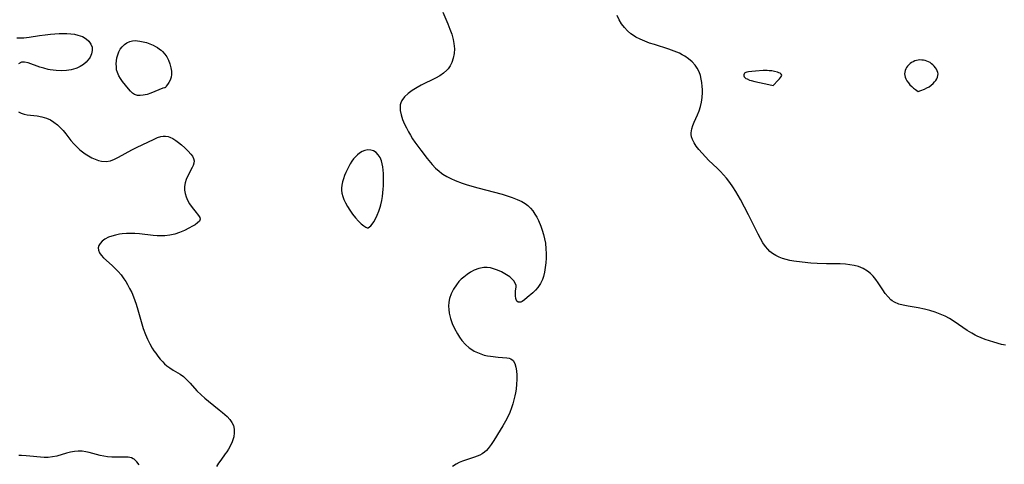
# Model space of a CAD drawing. Header units: inches. Extents: x 1073367 to 1082519, y 1569854 to 1574957.
# Tile 167 of 256: x 1076638 to 1076978, y 1572959 to 1573112. Entities that reach past the tile are written whole.
import ezdxf

# ---------------------------------------------------------------- set-up
doc = ezdxf.new("R2010")
doc.units = ezdxf.units.IN
doc.header["$MEASUREMENT"] = 0
doc.layers.add('CGG_CurvaNivelLidar_v1', color=7, linetype='Continuous', lineweight=30, true_color=0x008008)

msp = doc.modelspace()

# ---------------------------------------------------------------- linework, layer by layer
at = {"layer": 'CGG_CurvaNivelLidar_v1'}
for points in [[(1076784.5164, 1573114.9109, 69), (1076786.1968, 1573110.932, 69), (1076786.9017, 1573109.1318, 69), (1076787.5249, 1573107.3383, 69), (1076788.0289, 1573105.5567, 69), (1076788.3141, 1573104.1367, 69), (1076788.4193, 1573103.2698, 69), (1076788.4586, 1573102.3403, 69), (1076788.355, 1573100.6879, 69), (1076788.0446, 1573099.0795, 69), (1076787.5287, 1573097.5474, 69), (1076786.976, 1573096.4326, 69), (1076786.2763, 1573095.4087, 69), (1076785.8876, 1573094.9611, 69), (1076784.7233, 1573093.9184, 69), (1076783.3819, 1573093.0073, 69), (1076781.9191, 1573092.1836, 69), (1076777.0096, 1573089.7562, 69), (1076775.5715, 1573088.988, 69), (1076773.8803, 1573087.9573, 69), (1076772.47, 1573086.8998, 69), (1076771.2705, 1573085.7384, 69), (1076770.3515, 1573084.4678, 69), (1076769.9681, 1573083.6366, 69), (1076769.7741, 1573082.9364, 69), (1076769.6864, 1573082.242, 69), (1076769.7328, 1573081.0143, 69), (1076770.0445, 1573079.4975, 69), (1076770.5626, 1573077.938, 69), (1076771.2282, 1573076.3486, 69), (1076771.8683, 1573075.006, 69), (1076772.5784, 1573073.6637, 69), (1076773.2723, 1573072.4735, 69), (1076774.0139, 1573071.2959, 69), (1076774.7953, 1573070.1328, 69), (1076776.8224, 1573067.356, 69), (1076779.0487, 1573064.4831, 69), (1076780.8156, 1573062.3736, 69), (1076781.964, 1573061.1632, 69), (1076783.1745, 1573060.0498, 69), (1076783.966, 1573059.4218, 69), (1076784.4587, 1573059.074, 69), (1076785.8063, 1573058.2482, 69), (1076787.2318, 1573057.5205, 69), (1076788.7193, 1573056.8769, 69), (1076791.0792, 1573056.023, 69), (1076792.8781, 1573055.4445, 69), (1076796.5415, 1573054.3729, 69), (1076804.9273, 1573052.1315, 69), (1076806.6778, 1573051.6133, 69), (1076808.4007, 1573051.0435, 69), (1076810.1319, 1573050.3691, 69), (1076811.758, 1573049.6059, 69), (1076812.8529, 1573048.983, 69), (1076813.8513, 1573048.2624, 69), (1076814.7479, 1573047.3962, 69), (1076815.5458, 1573046.4108, 69), (1076816.2688, 1573045.3324, 69), (1076816.8996, 1573044.2433, 69), (1076817.4746, 1573043.0977, 69), (1076818.2754, 1573041.1537, 69), (1076818.7519, 1573039.7665, 69), (1076819.1939, 1573038.2838, 69), (1076819.5658, 1573036.7747, 69), (1076819.847, 1573035.2426, 69), (1076820.0485, 1573033.3107, 69), (1076820.1123, 1573031.7649, 69), (1076820.1036, 1573030.1042, 69), (1076820.016, 1573028.4568, 69), (1076819.842, 1573026.8371, 69), (1076819.5675, 1573025.2615, 69), (1076819.1854, 1573023.7894, 69), (1076818.8196, 1573022.7487, 69), (1076818.1432, 1573021.3041, 69), (1076817.309, 1573020.0199, 69), (1076816.4391, 1573019.034, 69), (1076815.5027, 1573018.1586, 69), (1076813.5796, 1573016.4935, 69), (1076812.6615, 1573015.7418, 69), (1076811.8063, 1573015.1765, 69), (1076811.3514, 1573014.9747, 69), (1076810.929, 1573014.8774, 69), (1076810.4411, 1573014.9324, 69), (1076809.9968, 1573015.289, 69), (1076809.8853, 1573015.4622, 69), (1076809.6237, 1573016.1863, 69), (1076809.506, 1573017.0547, 69), (1076809.5033, 1573017.9684, 69), (1076809.5921, 1573018.8341, 69), (1076809.7886, 1573020.066, 69), (1076809.7435, 1573020.6844, 69), (1076809.4571, 1573021.4566, 69), (1076808.9313, 1573022.2769, 69), (1076808.1914, 1573023.092, 69), (1076807.5803, 1573023.6161, 69), (1076807.0221, 1573024.0295, 69), (1076805.9008, 1573024.7475, 69), (1076804.673, 1573025.4051, 69), (1076803.3674, 1573025.9791, 69), (1076802.0074, 1573026.4401, 69), (1076800.8724, 1573026.7075, 69), (1076799.7255, 1573026.8534, 69), (1076798.577, 1573026.8513, 69), (1076796.921, 1573026.5486, 69), (1076795.3065, 1573025.9393, 69), (1076794.0434, 1573025.2601, 69), (1076792.8267, 1573024.4506, 69), (1076791.6613, 1573023.5395, 69), (1076790.8261, 1573022.7991, 69), (1076790.0392, 1573022.007, 69), (1076789.1415, 1573020.9323, 69), (1076788.1591, 1573019.4384, 69), (1076787.3746, 1573017.8387, 69), (1076786.8137, 1573016.1581, 69), (1076786.5657, 1573014.8833, 69), (1076786.465, 1573013.5872, 69), (1076786.508, 1573012.3587, 69), (1076786.6717, 1573011.1295, 69), (1076787.1022, 1573009.3274, 69), (1076787.7134, 1573007.5535, 69), (1076788.4688, 1573005.8234, 69), (1076789.4731, 1573003.9479, 69), (1076790.2097, 1573002.8077, 69), (1076791.0164, 1573001.7277, 69), (1076792.2392, 1573000.3507, 69), (1076793.5966, 1572999.1506, 69), (1076794.4177, 1572998.5765, 69), (1076795.2772, 1572998.0672, 69), (1076796.3896, 1572997.5147, 69), (1076797.5345, 1572997.0559, 69), (1076798.7011, 1572996.6975, 69), (1076799.8327, 1572996.4493, 69), (1076800.9622, 1572996.2661, 69), (1076803.5165, 1572995.9619, 69), (1076806.599, 1572995.7508, 69), (1076807.333, 1572995.6525, 69), (1076807.9777, 1572995.4206, 69), (1076808.7453, 1572994.7561, 69), (1076809.324, 1572993.7457, 69), (1076809.6925, 1572992.4898, 69), (1076809.8845, 1572991.2615, 69), (1076809.9864, 1572989.7892, 69), (1076809.9899, 1572988.2231, 69), (1076809.9056, 1572986.5932, 69), (1076809.736, 1572984.9238, 69), (1076809.5557, 1572983.6997, 69), (1076809.3446, 1572982.593, 69), (1076809.0156, 1572981.2067, 69), (1076808.6191, 1572979.8295, 69), (1076808.1564, 1572978.4683, 69), (1076807.5354, 1572976.9083, 69), (1076806.8437, 1572975.3803, 69), (1076806.0766, 1572973.857, 69), (1076805.188, 1572972.2848, 69), (1076804.2609, 1572970.755, 69), (1076802.1088, 1572967.231, 69), (1076801.1655, 1572965.7995, 69), (1076800.1681, 1572964.4873, 69), (1076799.5406, 1572963.7897, 69), (1076798.861, 1572963.1665, 69), (1076798.0905, 1572962.6168, 69), (1076797.2536, 1572962.1517, 69), (1076796.358, 1572961.7561, 69), (1076795.4215, 1572961.4087, 69), (1076791.2426, 1572960.0414, 69), (1076790.097, 1572959.6032, 69), (1076789.0091, 1572959.0877, 69), (1076787.7425, 1572958.2734, 69)], [(1076978.6736, 1573000.0341, 69), (1076977.378, 1573000.3641, 69), (1076974.6251, 1573001.1469, 69), (1076973.1685, 1573001.5931, 69), (1076971.7268, 1573002.0771, 69), (1076970.3084, 1573002.6168, 69), (1076968.9075, 1573003.2369, 69), (1076968.2257, 1573003.5757, 69), (1076967.0644, 1573004.2151, 69), (1076965.49, 1573005.1974, 69), (1076960.9289, 1573008.3067, 69), (1076959.4073, 1573009.2504, 69), (1076957.8394, 1573010.0957, 69), (1076956.1975, 1573010.8189, 69), (1076954.4263, 1573011.4594, 69), (1076952.621, 1573012.0024, 69), (1076950.7975, 1573012.4623, 69), (1076948.5279, 1573012.9299, 69), (1076945.0883, 1573013.5067, 69), (1076943.4243, 1573013.8378, 69), (1076941.853, 1573014.2773, 69), (1076940.4116, 1573014.8967, 69), (1076939.633, 1573015.3845, 69), (1076939.1662, 1573015.7507, 69), (1076938.1425, 1573016.7548, 69), (1076937.2107, 1573017.9018, 69), (1076936.3411, 1573019.1423, 69), (1076934.747, 1573021.6221, 69), (1076933.9408, 1573022.7783, 69), (1076933.0648, 1573023.8379, 69), (1076932.094, 1573024.8078, 69), (1076931.0277, 1573025.6667, 69), (1076929.5401, 1573026.5632, 69), (1076927.9198, 1573027.232, 69), (1076926.4823, 1573027.6103, 69), (1076924.9838, 1573027.856, 69), (1076923.4392, 1573028.0038, 69), (1076921.6834, 1573028.0898, 69), (1076916.9011, 1573028.1848, 69), (1076913.7456, 1573028.288, 69), (1076911.4875, 1573028.4143, 69), (1076908.4553, 1573028.6882, 69), (1076905.6311, 1573029.0655, 69), (1076904.2553, 1573029.3142, 69), (1076903.0264, 1573029.5905, 69), (1076901.7456, 1573029.9556, 69), (1076900.5203, 1573030.4092, 69), (1076899.365, 1573030.9737, 69), (1076898.3183, 1573031.6516, 69), (1076897.3594, 1573032.4512, 69), (1076896.6033, 1573033.2348, 69), (1076895.9075, 1573034.0909, 69), (1076894.9874, 1573035.4318, 69), (1076894.141, 1573036.8634, 69), (1076893.3405, 1573038.3574, 69), (1076889.9883, 1573045.0997, 69), (1076887.1889, 1573050.348, 69), (1076885.5955, 1573053.1374, 69), (1076884.5998, 1573054.6913, 69), (1076883.5349, 1573056.1952, 69), (1076882.4001, 1573057.6427, 69), (1076881.3703, 1573058.8347, 69), (1076880.2989, 1573059.9851, 69), (1076879.1974, 1573061.0989, 69), (1076876.329, 1573063.8276, 69), (1076875.1008, 1573065.0504, 69), (1076873.9376, 1573066.2888, 69), (1076872.8551, 1573067.5328, 69), (1076871.956, 1573068.6755, 69), (1076871.1906, 1573069.8326, 69), (1076870.6142, 1573071.0226, 69), (1076870.3504, 1573071.9006, 69), (1076870.2209, 1573072.7958, 69), (1076870.211, 1573073.3654, 69), (1076870.2633, 1573073.9895, 69), (1076870.4135, 1573074.7438, 69), (1076870.7879, 1573075.8963, 69), (1076871.2798, 1573077.0625, 69), (1076872.3766, 1573079.494, 69), (1076872.9155, 1573080.9016, 69), (1076873.3729, 1573082.3649, 69), (1076873.7316, 1573083.8702, 69), (1076873.9891, 1573085.5358, 69), (1076874.1044, 1573087.2174, 69), (1076874.1018, 1573088.2942, 69), (1076874.0449, 1573089.3657, 69), (1076873.9098, 1573090.6386, 69), (1076873.6922, 1573091.8877, 69), (1076873.3757, 1573093.1016, 69), (1076872.8977, 1573094.3756, 69), (1076872.2819, 1573095.5797, 69), (1076871.5272, 1573096.6981, 69), (1076870.4939, 1573097.853, 69), (1076869.304, 1573098.8793, 69), (1076867.9829, 1573099.7788, 69), (1076867.0754, 1573100.2884, 69), (1076866.1292, 1573100.7523, 69), (1076864.3535, 1573101.4959, 69), (1076862.5111, 1573102.1565, 69), (1076857.4836, 1573103.7505, 69), (1076855.8285, 1573104.3074, 69), (1076854.2067, 1573104.9151, 69), (1076852.6354, 1573105.5917, 69), (1076851.1352, 1573106.3602, 69), (1076850.2347, 1573106.9057, 69), (1076849.3795, 1573107.5053, 69), (1076848.1935, 1573108.5149, 69), (1076847.1254, 1573109.6448, 69), (1076846.1799, 1573110.8835, 69), (1076845.3288, 1573112.2828, 69), (1076844.5998, 1573113.7694, 69)], [(1076637.3675, 1573106.0834, 68.5), (1076638.6488, 1573106.0441, 68.5), (1076639.8592, 1573106.0915, 68.5), (1076641.6532, 1573106.2881, 68.5), (1076645.2663, 1573106.8798, 68.5), (1076647.1266, 1573107.1532, 68.5), (1076648.9976, 1573107.3703, 68.5), (1076650.494, 1573107.496, 68.5), (1076651.9816, 1573107.5724, 68.5), (1076653.4516, 1573107.5916, 68.5), (1076654.6881, 1573107.5577, 68.5), (1076656.0075, 1573107.4711, 68.5), (1076657.2816, 1573107.3168, 68.5), (1076658.4953, 1573107.0701, 68.5), (1076660.0466, 1573106.5352, 68.5), (1076661.3837, 1573105.7705, 68.5), (1076662.3046, 1573104.9333, 68.5), (1076662.9807, 1573103.9605, 68.5), (1076663.3675, 1573102.8865, 68.5), (1076663.4262, 1573101.7534, 68.5), (1076663.1917, 1573100.5976, 68.5), (1076662.6993, 1573099.4663, 68.5), (1076662.4655, 1573099.0789, 68.5), (1076661.9372, 1573098.3744, 68.5), (1076661.312, 1573097.7151, 68.5), (1076660.3706, 1573096.9267, 68.5), (1076659.3106, 1573096.2392, 68.5), (1076658.1475, 1573095.6745, 68.5), (1076657.8092, 1573095.5434, 68.5), (1076656.2043, 1573095.0881, 68.5), (1076654.5088, 1573094.8299, 68.5), (1076652.7612, 1573094.7411, 68.5), (1076650.9946, 1573094.8064, 68.5), (1076648.9376, 1573095.0746, 68.5), (1076648.2589, 1573095.2123, 68.5), (1076646.769, 1573095.5901, 68.5), (1076645.3278, 1573096.0326, 68.5), (1076641.2924, 1573097.4254, 68.5), (1076640.0586, 1573097.702, 68.5), (1076638.9513, 1573097.6585, 68.5), (1076637.936, 1573097.1545, 68.5)], [(1076637.9288, 1573080.5544, 68.5), (1076638.8703, 1573080.058, 68.5), (1076639.8848, 1573079.7597, 68.5), (1076640.9708, 1573079.59, 68.5), (1076643.2377, 1573079.341, 68.5), (1076644.385, 1573079.1839, 68.5), (1076646.0301, 1573078.8864, 68.5), (1076647.6461, 1573078.416, 68.5), (1076648.9636, 1573077.8137, 68.5), (1076650.219, 1573077.0354, 68.5), (1076651.4033, 1573076.1041, 68.5), (1076652.4084, 1573075.1463, 68.5), (1076653.3609, 1573074.1055, 68.5), (1076654.2743, 1573073.0076, 68.5), (1076656.0746, 1573070.7359, 68.5), (1076657.0584, 1573069.5863, 68.5), (1076658.0954, 1573068.4905, 68.5), (1076659.191, 1573067.4704, 68.5), (1076660.0707, 1573066.7549, 68.5), (1076660.9808, 1573066.0964, 68.5), (1076662.1259, 1573065.3677, 68.5), (1076663.2936, 1573064.73, 68.5), (1076664.4735, 1573064.1938, 68.5), (1076665.5758, 1573063.8022, 68.5), (1076666.6817, 1573063.543, 68.5), (1076668.2329, 1573063.4621, 68.5), (1076669.6993, 1573063.7251, 68.5), (1076671.0769, 1573064.2358, 68.5), (1076672.5146, 1573064.9257, 68.5), (1076677.0965, 1573067.4158, 68.5), (1076678.7344, 1573068.2573, 68.5), (1076684.7601, 1573071.1593, 68.5), (1076685.9386, 1573071.6685, 68.5), (1076687.0649, 1573072.0498, 68.5), (1076687.8799, 1573072.2162, 68.5), (1076688.7543, 1573072.2361, 68.5), (1076689.5871, 1573072.0831, 68.5), (1076690.2441, 1573071.8589, 68.5), (1076691.2615, 1573071.3602, 68.5), (1076692.2671, 1573070.7221, 68.5), (1076693.2586, 1573069.9869, 68.5), (1076694.2321, 1573069.1911, 68.5), (1076695.4343, 1573068.1316, 68.5), (1076696.5436, 1573067.0516, 68.5), (1076697.4963, 1573065.9716, 68.5), (1076698.012, 1573065.2484, 68.5), (1076698.4093, 1573064.4704, 68.5), (1076698.5885, 1573063.6886, 68.5), (1076698.5122, 1573062.8887, 68.5), (1076698.2316, 1573062.0617, 68.5), (1076697.8801, 1573061.3183, 68.5), (1076696.5009, 1573058.6942, 68.5), (1076695.8786, 1573057.2503, 68.5), (1076695.5166, 1573056.0494, 68.5), (1076695.3073, 1573054.8169, 68.5), (1076695.2834, 1573053.5742, 68.5), (1076695.4567, 1573052.3981, 68.5), (1076695.7981, 1573051.2455, 68.5), (1076696.2771, 1573050.1309, 68.5), (1076697.0382, 1573048.7926, 68.5), (1076697.9028, 1573047.5554, 68.5), (1076698.7987, 1573046.4404, 68.5), (1076700.1408, 1573044.862, 68.5), (1076700.5833, 1573044.1565, 68.5), (1076700.7146, 1573043.5042, 68.5), (1076700.4365, 1573042.8655, 68.5), (1076699.8042, 1573042.2434, 68.5), (1076698.909, 1573041.6169, 68.5), (1076698.0953, 1573041.1259, 68.5), (1076696.7702, 1573040.4041, 68.5), (1076695.3099, 1573039.6967, 68.5), (1076693.5383, 1573038.9615, 68.5), (1076691.917, 1573038.4214, 68.5), (1076690.237, 1573038.0129, 68.5), (1076688.5101, 1573037.7808, 68.5), (1076687.1661, 1573037.7459, 68.5), (1076685.8038, 1573037.8107, 68.5), (1076684.4271, 1573037.9432, 68.5), (1076679.7729, 1573038.4945, 68.5), (1076678.1824, 1573038.6066, 68.5), (1076676.6913, 1573038.6331, 68.5), (1076675.2165, 1573038.5826, 68.5), (1076673.77, 1573038.4575, 68.5), (1076672.8754, 1573038.3389, 68.5), (1076671.5036, 1573038.0813, 68.5), (1076670.2054, 1573037.7333, 68.5), (1076669.0054, 1573037.2865, 68.5), (1076667.8045, 1573036.6559, 68.5), (1076666.8035, 1573035.9072, 68.5), (1076666.1499, 1573035.1987, 68.5), (1076665.7044, 1573034.4364, 68.5), (1076665.5067, 1573033.6357, 68.5), (1076665.5902, 1573032.806, 68.5), (1076665.9249, 1573031.9724, 68.5), (1076666.4708, 1573031.1556, 68.5), (1076667.3569, 1573030.2074, 68.5), (1076670.3092, 1573027.5984, 68.5), (1076671.2718, 1573026.6919, 68.5), (1076672.3717, 1573025.5449, 68.5), (1076673.4153, 1573024.3148, 68.5), (1076674.383, 1573023.0047, 68.5), (1076674.9988, 1573022.0541, 68.5), (1076675.5781, 1573021.0729, 68.5), (1076676.3379, 1573019.667, 68.5), (1076677.043, 1573018.2218, 68.5), (1076677.6883, 1573016.7415, 68.5), (1076678.1778, 1573015.4792, 68.5), (1076678.6253, 1573014.1983, 68.5), (1076679.2164, 1573012.2964, 68.5), (1076680.58, 1573007.4455, 68.5), (1076681.067, 1573005.8505, 68.5), (1076681.7953, 1573003.7973, 68.5), (1076682.4967, 1573002.1673, 68.5), (1076683.2872, 1573000.5906, 68.5), (1076684.1574, 1572999.0713, 68.5), (1076684.7311, 1572998.167, 68.5), (1076685.3313, 1572997.2891, 68.5), (1076686.1047, 1572996.2476, 68.5), (1076686.9153, 1572995.256, 68.5), (1076687.7642, 1572994.3228, 68.5), (1076688.3893, 1572993.7058, 68.5), (1076689.1995, 1572993.0013, 68.5), (1076690.2453, 1572992.221, 68.5), (1076691.3266, 1572991.5187, 68.5), (1076693.7655, 1572990.0667, 68.5), (1076694.9117, 1572989.2676, 68.5), (1076696.1242, 1572988.1837, 68.5), (1076697.2606, 1572986.9669, 68.5), (1076699.5387, 1572984.3834, 68.5), (1076700.9962, 1572982.9361, 68.5), (1076702.257, 1572981.8152, 68.5), (1076703.5662, 1572980.7251, 68.5), (1076707.2872, 1572977.7587, 68.5), (1076708.428, 1572976.8128, 68.5), (1076709.9523, 1572975.4355, 68.5), (1076710.8934, 1572974.4538, 68.5), (1076711.6684, 1572973.4364, 68.5), (1076712.2127, 1572972.3507, 68.5), (1076712.4782, 1572971.1333, 68.5), (1076712.4791, 1572969.8384, 68.5), (1076712.2635, 1572968.4955, 68.5), (1076712.1651, 1572968.0982, 68.5), (1076711.7362, 1572966.7726, 68.5), (1076711.166, 1572965.4567, 68.5), (1076710.4671, 1572964.1737, 68.5), (1076709.9398, 1572963.3534, 68.5), (1076709.3743, 1572962.5547, 68.5), (1076707.8108, 1572960.4553, 68.5), (1076707.0467, 1572959.3471, 68.5), (1076706.3553, 1572958.2215, 68.5)], [(1076679.6485, 1572958.7866, 68.5), (1076678.8143, 1572959.8817, 68.5), (1076677.8838, 1572960.7252, 68.5), (1076677.6063, 1572960.9025, 68.5), (1076676.962, 1572961.1937, 68.5), (1076675.7961, 1572961.4382, 68.5), (1076674.506, 1572961.4966, 68.5), (1076671.6519, 1572961.4341, 68.5), (1076670.1759, 1572961.4744, 68.5), (1076668.6665, 1572961.6072, 68.5), (1076667.4037, 1572961.7949, 68.5), (1076666.1453, 1572962.0497, 68.5), (1076662.3562, 1572963.0383, 68.5), (1076661.1641, 1572963.2984, 68.5), (1076659.9693, 1572963.4793, 68.5), (1076658.5979, 1572963.5505, 68.5), (1076657.2573, 1572963.4559, 68.5), (1076655.8976, 1572963.2195, 68.5), (1076654.5532, 1572962.8799, 68.5), (1076651.1656, 1572961.8546, 68.5), (1076649.7228, 1572961.5312, 68.5), (1076648.2592, 1572961.3589, 68.5), (1076646.8212, 1572961.365, 68.5), (1076640.6156, 1572961.9348, 68.5), (1076638.9956, 1572962.0105, 68.5), (1076638.048, 1572962.0131, 68.5)]]:
    msp.add_polyline3d(points, dxfattribs=at)
for points in [[(1076688.5, 1573088.8973, 68.5), (1076688.3282, 1573088.8799, 68.5), (1076687.824, 1573088.6981, 68.5), (1076683.6474, 1573087.0283, 68.5), (1076682.3427, 1573086.5915, 68.5), (1076681.0488, 1573086.2748, 68.5), (1076679.9868, 1573086.1529, 68.5), (1076679.0109, 1573086.2135, 68.5), (1076678.0574, 1573086.5289, 68.5), (1076677.2781, 1573087.058, 68.5), (1076676.5988, 1573087.7215, 68.5), (1076675.9382, 1573088.464, 68.5), (1076673.8829, 1573091.0389, 68.5), (1076673.1705, 1573092.0263, 68.5), (1076672.554, 1573093.0468, 68.5), (1076672.0925, 1573094.1196, 68.5), (1076671.8569, 1573095.102, 68.5), (1076671.7502, 1573096.1225, 68.5), (1076671.7412, 1573097.1651, 68.5), (1076671.8113, 1573098.213, 68.5), (1076671.9651, 1573099.2509, 68.5), (1076672.2188, 1573100.2608, 68.5), (1076672.6029, 1573101.2548, 68.5), (1076673.1067, 1573102.1794, 68.5), (1076673.7273, 1573103.0118, 68.5), (1076674.5187, 1573103.7717, 68.5), (1076675.4198, 1573104.3838, 68.5), (1076676.4093, 1573104.8274, 68.5), (1076677.3438, 1573105.0585, 68.5), (1076678.3157, 1573105.14, 68.5), (1076679.0888, 1573105.1042, 68.5), (1076679.8723, 1573104.9996, 68.5), (1076681.0239, 1573104.7594, 68.5), (1076682.1802, 1573104.4328, 68.5), (1076683.3252, 1573104.0284, 68.5), (1076684.4415, 1573103.5457, 68.5), (1076685.2129, 1573103.1489, 68.5), (1076685.9549, 1573102.7116, 68.5), (1076686.6616, 1573102.2357, 68.5), (1076687.1784, 1573101.8404, 68.5), (1076687.6624, 1573101.4142, 68.5), (1076688.4696, 1573100.5178, 68.5), (1076689.1654, 1573099.5237, 68.5), (1076689.7636, 1573098.3941, 68.5), (1076690.2461, 1573097.0865, 68.5), (1076690.5925, 1573095.6926, 68.5), (1076690.7508, 1573094.5823, 68.5), (1076690.7724, 1573093.5004, 68.5), (1076690.6282, 1573092.4725, 68.5), (1076690.3156, 1573091.5216, 68.5), (1076689.8954, 1573090.6747, 68.5), (1076689.4398, 1573089.9576, 68.5), (1076688.9988, 1573089.3776, 68.5), (1076688.6639, 1573089.0099, 68.5)], [(1076948.5, 1573087.5906, 69), (1076949.4324, 1573087.8917, 69), (1076950.7959, 1573088.4379, 69), (1076951.5616, 1573088.8106, 69), (1076952.3223, 1573089.2494, 69), (1076953.0585, 1573089.769, 69), (1076953.7097, 1573090.3292, 69), (1076954.2475, 1573090.896, 69), (1076954.6481, 1573091.4373, 69), (1076954.9667, 1573091.976, 69), (1076955.2166, 1573092.5226, 69), (1076955.378, 1573093.0734, 69), (1076955.424, 1573093.6252, 69), (1076955.3335, 1573094.1746, 69), (1076955.1314, 1573094.7189, 69), (1076954.8462, 1573095.2542, 69), (1076954.4977, 1573095.7754, 69), (1076954.0985, 1573096.2758, 69), (1076953.6557, 1573096.7466, 69), (1076953.1712, 1573097.1757, 69), (1076952.6429, 1573097.5474, 69), (1076952.1119, 1573097.8279, 69), (1076951.5499, 1573098.0525, 69), (1076950.9666, 1573098.2276, 69), (1076950.3699, 1573098.3559, 69), (1076949.7666, 1573098.4357, 69), (1076949.1629, 1573098.4611, 69), (1076948.5649, 1573098.4215, 69), (1076947.96, 1573098.3028, 69), (1076947.3712, 1573098.1151, 69), (1076946.8029, 1573097.8697, 69), (1076946.2617, 1573097.5729, 69), (1076945.7568, 1573097.2262, 69), (1076945.3009, 1573096.8264, 69), (1076944.9123, 1573096.3783, 69), (1076944.5813, 1573095.8865, 69), (1076944.3064, 1573095.3628, 69), (1076944.0911, 1573094.8166, 69), (1076943.9443, 1573094.2553, 69), (1076943.8816, 1573093.6852, 69), (1076943.9166, 1573093.1182, 69), (1076944.0497, 1573092.5363, 69), (1076944.3138, 1573091.898, 69), (1076944.6919, 1573091.228, 69), (1076945.1622, 1573090.5565, 69), (1076945.7024, 1573089.9126, 69), (1076946.3495, 1573089.2618, 69), (1076946.9976, 1573088.6939, 69), (1076947.5921, 1573088.2251, 69)], [(1076898.5, 1573089.667, 69), (1076900.2647, 1573091.4594, 69), (1076900.7082, 1573091.949, 69), (1076901.0836, 1573092.4267, 69), (1076901.3428, 1573092.8704, 69), (1076901.436, 1573093.2585, 69), (1076901.3008, 1573093.6073, 69), (1076900.9564, 1573093.8561, 69), (1076900.4955, 1573094.0627, 69), (1076899.9613, 1573094.2453, 69), (1076898.9475, 1573094.5007, 69), (1076898.0389, 1573094.6604, 69), (1076897.0831, 1573094.7657, 69), (1076896.4204, 1573094.7971, 69), (1076895.0792, 1573094.7882, 69), (1076892.4008, 1573094.6271, 69), (1076891.1145, 1573094.5023, 69), (1076889.9351, 1573094.3337, 69), (1076889.419, 1573094.2216, 69), (1076889.1118, 1573094.1282, 69), (1076888.8465, 1573094.0068, 69), (1076888.6393, 1573093.8537, 69), (1076888.4832, 1573093.6677, 69), (1076888.362, 1573093.3646, 69), (1076888.3485, 1573093.1603, 69), (1076888.3844, 1573092.9526, 69), (1076888.5326, 1573092.6432, 69), (1076888.7808, 1573092.3561, 69), (1076889.0967, 1573092.1142, 69), (1076889.4745, 1573091.9005, 69), (1076890.3623, 1573091.5398, 69), (1076890.9291, 1573091.364, 69), (1076892.1695, 1573091.0518, 69), (1076896.978, 1573090.0344, 69)], [(1076758.5, 1573040.5801, 69), (1076758.7142, 1573040.5898, 69), (1076759.1369, 1573040.8579, 69), (1076759.5937, 1573041.2736, 69), (1076760.1049, 1573041.8566, 69), (1076760.6349, 1573042.5945, 69), (1076761.2592, 1573043.6752, 69), (1076761.8384, 1573044.9203, 69), (1076762.3587, 1573046.2822, 69), (1076762.811, 1573047.7111, 69), (1076763.0347, 1573048.5322, 69), (1076763.3712, 1573049.9893, 69), (1076763.618, 1573051.3779, 69), (1076763.7684, 1573052.6452, 69), (1076763.8641, 1573053.8598, 69), (1076763.9283, 1573055.0651, 69), (1076763.9712, 1573057.4663, 69), (1076763.9222, 1573059.2993, 69), (1076763.841, 1573060.4439, 69), (1076763.7085, 1573061.5602, 69), (1076763.5117, 1573062.6364, 69), (1076763.2334, 1573063.6575, 69), (1076762.7742, 1573064.7747, 69), (1076762.1746, 1573065.7523, 69), (1076761.4293, 1573066.5424, 69), (1076760.5541, 1573067.0867, 69), (1076759.5777, 1573067.3949, 69), (1076758.5476, 1573067.4526, 69), (1076757.5901, 1573067.2691, 69), (1076756.6434, 1573066.8894, 69), (1076755.7286, 1573066.3436, 69), (1076754.9901, 1573065.7642, 69), (1076754.2933, 1573065.0968, 69), (1076753.6425, 1573064.3557, 69), (1076753.0444, 1573063.5505, 69), (1076752.4828, 1573062.653, 69), (1076751.9719, 1573061.7107, 69), (1076751.0153, 1573059.6657, 69), (1076750.5707, 1573058.5801, 69), (1076750.1759, 1573057.4878, 69), (1076749.8482, 1573056.3927, 69), (1076749.6113, 1573055.2982, 69), (1076749.4973, 1573054.2069, 69), (1076749.4927, 1573053.9182, 69), (1076749.5059, 1573053.5267, 69), (1076749.6471, 1573052.4667, 69), (1076749.9151, 1573051.4155, 69), (1076750.2951, 1573050.3538, 69), (1076750.8439, 1573049.1927, 69), (1076751.536, 1573047.9567, 69), (1076752.3316, 1573046.6896, 69), (1076753.2985, 1573045.2964, 69), (1076754.3212, 1573043.991, 69), (1076755.3697, 1573042.8414, 69), (1076756.3146, 1573041.9704, 69), (1076757.1754, 1573041.2968, 69), (1076757.8785, 1573040.8356, 69), (1076758.3275, 1573040.6054, 69)]]:
    msp.add_polyline3d(points, close=True, dxfattribs=at)

doc.saveas('drawing.dxf')
